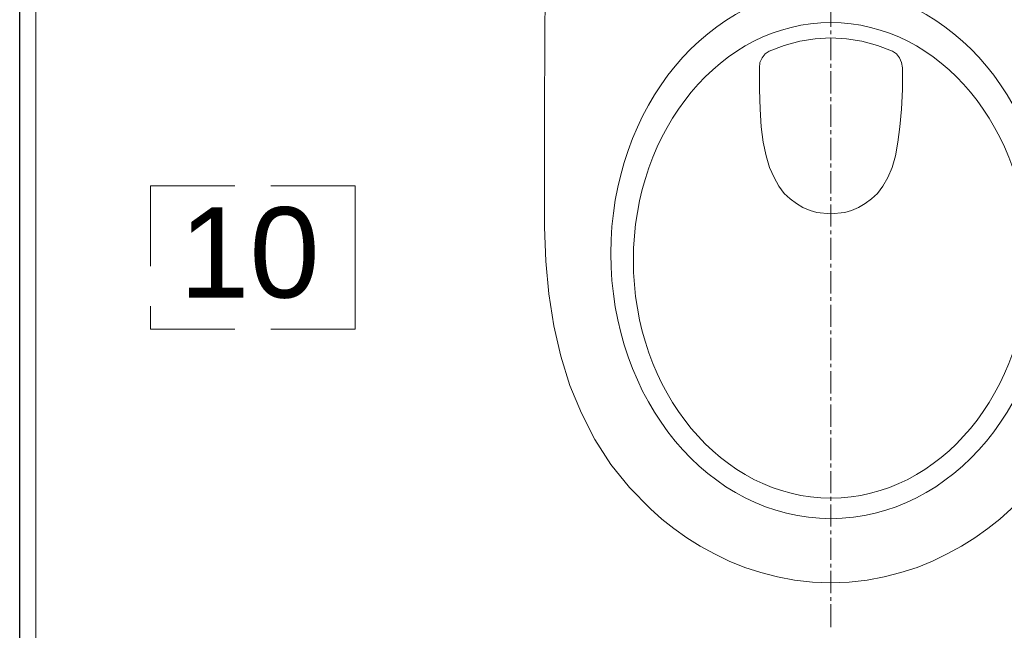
# Model space of a CAD drawing. Header units: metres. Extents: x 7408630 to 15602436, y 5561464 to 13303678.
# Tile 21 of 123: x 7412341 to 7412402, y 5563676 to 5563714. Entities that reach past the tile are written whole.
import ezdxf
from ezdxf.enums import TextEntityAlignment as Align

# ---------------------------------------------------------------- set-up
doc = ezdxf.new("R2010")
doc.units = ezdxf.units.M
doc.header["$MEASUREMENT"] = 0
doc.linetypes.add('CARKOVANA', pattern=[7.5, 5, -2.5])
for name, color, linetype, lineweight in [('!! 0_ Istn-sciany', 3, 'Continuous', 30), ('!! 0_Opis_pom', 9, 'Continuous', 13), ('!! 1_OPIS POM NOWE', 140, 'Continuous', 5), ('!! 2_wypos-sanitarne', 240, 'Continuous', 9), ('Granica', 112, 'Continuous', 80)]:
    doc.layers.add(name, color=color, linetype=linetype, lineweight=lineweight)
doc.layers.add('!!2_oznaczenia wyposażenia', color=252, linetype='CARKOVANA', lineweight=13, true_color=0x696969)
doc.layers.add('Powierzchnia', color=140, linetype='Continuous', lineweight=5, plot=False)
doc.styles.add('ARIAL', font='tahoma.ttf')
doc.styles.add('ROMANS07', font='arial.ttf')

# ---------------------------------------------------------------- blocks, each defined once
blk = doc.blocks.new('A$C6ce7c513')
at = {"lineweight": 0}
for points in [[(-0.17548, -0.00049), (-0.17646, -0.04094), (-0.1772, -0.08064), (-0.1777, -0.11986), (-0.17794, -0.15833), (-0.17819, -0.23404), (-0.17819, -0.30902), (-0.17745, -0.33023), (-0.17548, -0.3507), (-0.17252, -0.37043), (-0.16807, -0.38942), (-0.1624, -0.40767), (-0.15525, -0.42494), (-0.14687, -0.44121), (-0.137, -0.45675), (-0.12541, -0.47105), (-0.11234, -0.48437), (-0.10519, -0.49078), (-0.09779, -0.4967), (-0.08965, -0.50238), (-0.08126, -0.50755), (-0.07239, -0.51249), (-0.06326, -0.51693), (-0.05364, -0.52087), (-0.04353, -0.52408), (-0.03317, -0.52679), (-0.02257, -0.52877), (-0.01147, -0.53), (-0.00012, -0.53049), (0.01147, -0.53), (0.02257, -0.52877), (0.03317, -0.52679), (0.04353, -0.52408), (0.05364, -0.52087), (0.06326, -0.51693), (0.07239, -0.51249), (0.08126, -0.50755), (0.08965, -0.50238), (0.09779, -0.4967), (0.10519, -0.49078), (0.11234, -0.48437), (0.12541, -0.47105), (0.137, -0.45675), (0.14687, -0.44121), (0.15525, -0.42494), (0.1624, -0.40767), (0.16807, -0.38942), (0.17227, -0.37043), (0.17548, -0.3507), (0.17745, -0.33023), (0.17819, -0.30902), (0.17819, -0.23404), (0.17794, -0.15833), (0.17745, -0.11986), (0.17695, -0.08064), (0.17646, -0.04094), (0.17548, -0.00049)], [(-0.17548, -0.00049), (0.17547, -0.00049)]]:
    blk.add_lwpolyline(points, dxfattribs=at)
blk.add_lwpolyline([(-0.04452, -0.20988), (-0.04427, -0.20667), (-0.04279, -0.20371), (-0.04082, -0.20124), (-0.03835, -0.19952), (-0.02898, -0.19607), (-0.01936, -0.19335), (-0.00974, -0.19187), (-0.00013, -0.19138), (0.00974, -0.19187), (0.01936, -0.19335), (0.02898, -0.19607), (0.03835, -0.19952), (0.04082, -0.20124), (0.04279, -0.20371), (0.04402, -0.20667), (0.04451, -0.20988), (0.04451, -0.22344), (0.04402, -0.23577), (0.04304, -0.24663), (0.0418, -0.25624), (0.04032, -0.26463), (0.0381, -0.27203), (0.03539, -0.27819), (0.03243, -0.28362), (0.02898, -0.28806), (0.02528, -0.29151), (0.02133, -0.29447), (0.01714, -0.29694), (0.01294, -0.29866), (0.00875, -0.2999), (-0.00013, -0.30088), (-0.00876, -0.2999), (-0.01295, -0.29866), (-0.01739, -0.29694), (-0.02133, -0.29447), (-0.02528, -0.29151), (-0.02898, -0.28806), (-0.03243, -0.28362), (-0.03539, -0.27819), (-0.0381, -0.27203), (-0.04033, -0.26463), (-0.04205, -0.25624), (-0.04329, -0.24663), (-0.04402, -0.23577), (-0.04452, -0.22344)], close=True, dxfattribs=at)
for centre in [(-0.07744, -0.1005), (0.07744, -0.1005)]:
    blk.add_circle(centre, 0.00752, dxfattribs=at)
for centre, major_axis, ratio in [((0, -0.32554), (0, -0.16499), 0.830338), ((0, -0.32974), (0, -0.14798), 0.83084)]:
    blk.add_ellipse(centre, major_axis=major_axis, ratio=ratio, start_param=0, end_param=6.283185, dxfattribs=at)
at = {"layer": 'DEFPOINTS', "lineweight": 0}
for points in [[(0, 0), (0, -0.00246)], [(0, -0.00469), (0, -0.0185)], [(0, -0.02072), (0, -0.02318)], [(0, -0.0254), (0, -0.03921)], [(0, -0.04143), (0, -0.0439)], [(0, -0.04612), (0, -0.05993)], [(0, -0.0624), (0, -0.06461)], [(0, -0.06683), (0, -0.08064)], [(-0.07757, -0.08557), (-0.07757, -0.09717)], [(0, -0.08311), (0, -0.08533)], [(0.07756, -0.08557), (0.07756, -0.09717)], [(0, -0.08755), (0, -0.10136)], [(-0.08102, -0.10062), (-0.09261, -0.10062)], [(-0.07633, -0.10062), (-0.07855, -0.10062)], [(-0.07757, -0.09939), (-0.07757, -0.1016)], [(-0.07757, -0.10408), (-0.07757, -0.11567)], [(-0.06252, -0.10062), (-0.07411, -0.10062)], [(0, -0.10383), (0, -0.10605)], [(0.06252, -0.10062), (0.07411, -0.10062)], [(0.07633, -0.10062), (0.07855, -0.10062)], [(0.07756, -0.09939), (0.07756, -0.1016)], [(0.07756, -0.10408), (0.07756, -0.11567)], [(0.08101, -0.10062), (0.09236, -0.10062)], [(0, -0.10827), (0, -0.12208)], [(0, -0.12455), (0, -0.12677)], [(0, -0.12898), (0, -0.14304)], [(0, -0.14526), (0, -0.14748)], [(0, -0.14995), (0, -0.16376)], [(0, -0.16598), (0, -0.1682)], [(0, -0.17066), (0, -0.18447)], [(0, -0.18669), (0, -0.18892)], [(0, -0.19138), (0, -0.20519)], [(0, -0.20741), (0, -0.20988)], [(0, -0.2121), (0, -0.22591)], [(0, -0.22813), (0, -0.2306)], [(0, -0.23281), (0, -0.24663)], [(0, -0.24884), (0, -0.25131)], [(0, -0.25353), (0, -0.26734)], [(0, -0.26956), (0, -0.27203)], [(0, -0.27425), (0, -0.28806)], [(0, -0.29052), (0, -0.29274)], [(0, -0.29497), (0, -0.30878)], [(0, -0.31124), (0, -0.31346)], [(0, -0.31568), (0, -0.32949)], [(0, -0.33196), (0, -0.33418)], [(0, -0.3364), (0, -0.35046)], [(0, -0.35267), (0, -0.35489)], [(0, -0.35736), (0, -0.37117)], [(0, -0.37339), (0, -0.37561)], [(0, -0.37808), (0, -0.39189)], [(0, -0.39411), (0, -0.39633)], [(0, -0.39879), (0, -0.41261)], [(0, -0.41483), (0, -0.41704)], [(0, -0.41951), (0, -0.43332)], [(0, -0.43554), (0, -0.43801)], [(0, -0.44023), (0, -0.45404)], [(0, -0.45626), (0, -0.45872)], [(0, -0.46094), (0, -0.47475)], [(0, -0.47697), (0, -0.47944)], [(0, -0.48166), (0, -0.49547)], [(0, -0.49794), (0, -0.50016)], [(0, -0.50238), (0, -0.51619)], [(0, -0.51866), (0, -0.52088)], [(0, -0.52309), (0, -0.5369)], [(0, -0.53937), (0, -0.54159)], [(0, -0.54381), (0, -0.55811)]]:
    blk.add_lwpolyline(points, dxfattribs=at)
blk = doc.blocks.new('A$C9c944097')
at = {"layer": '!! 0_ Istn-sciany'}
blk.add_lwpolyline([(1638.5, -3676.47213), (1638.5, -3505.47213)], dxfattribs=at)
at = {"layer": '!!2_oznaczenia wyposażenia', "color": 7}
blk.add_lwpolyline([(1646.63739, -3553.80883), (1659.38709, -3553.80883), (1659.38709, -3562.7351), (1646.63739, -3562.7351)], dxfattribs=at)
blk.add_lwpolyline([(1646.63739, -3562.7351), (1659.38709, -3562.7351), (1659.38709, -3553.80883), (1646.63739, -3553.80883)], close=True, dxfattribs=at)
at = {"layer": 'Powierzchnia'}
for points in [[(1739.5, -3676.47213), (1638.5, -3676.47213), (1638.5, -3525.47213), (1739.5, -3525.47213)], [(1738.5, -3675.47213), (1639.5, -3675.47213), (1639.5, -3526.47213), (1738.5, -3526.47213)]]:
    blk.add_lwpolyline(points, close=True, dxfattribs=at)
at = {"layer": '!! 2_wypos-sanitarne', "xscale": 100, "yscale": 100, "zscale": 100}
blk.add_blockref('A$C6ce7c513', (1689, -3525.47213), dxfattribs=at)
at = {"layer": '!! 0_Opis_pom', "ltscale": 0.7, "style": 'ARIAL'}
for tag, p in [('B2,14', (2497.12282, -23.97252)), ('B2,12', (1965.56932, -35.77631)), ('B2,11', (1692.08817, -60.77765)), ('B2,16', (3818.15438, -63.71828)), ('B2,19.1', (5324.74708, -87.92078)), ('B2,17', (4129.82322, -93.25972)), ('B2,15', (3189.46558, -109.69496)), ('B2,10', (1351.71035, -111.25665)), ('B2,13', (2272.99389, -121.89624)), ('A2,5', (1075.52681, -127.78965)), ('B2,18', (4545.51277, -234.12017)), ('B2,19', (5775.76711, -239.42159)), ('A2,4', (318.83322, -329.3265)), ('A2.1', (994.53557, -353.44633)), ('B2.7', (3171.3557, -458.01164)), ('B2.2', (3599.26223, -690.3637)), ('A2.2', (994.53557, -692.67095)), ('B2,21', (4593.23787, -912.69388)), ('B2,9', (1798.58924, -939.09545)), ('A2.3', (455.44717, -940.66614)), ('B2,4', (3116.67143, -940.65712)), ('B2,3', (3297.35823, -941.16418)), ('B2,8', (2517.28573, -960.07338)), ('B2,20', (5834.09772, -965.70749)), ('B2.1', (3927.81794, -970.24709)), ('B2,5', (3309.56672, -1129.12418)), ('B2,6', (3122.36837, -1171.43557)), ('C2,2', (3435.86614, -1487.77973)), ('C2,1', (3957.73656, -2408.10352)), ('C2,3', (3457.72791, -2555.15039)), ('D1,1', (2554.19917, -3205.91504)), ('C2,4', (3866.78124, -3285.77383)), ('D1,4', (1780.27581, -3366.18103)), ('D1,6', (1380.86316, -3373.10994)), ('D1,3', (2098.36626, -3546.18257)), ('C2,5', (3178.15957, -3610.67242)), ('D1,5', (1914.6928, -3621.18339)), ('D1,2', (2201.15492, -3794.18451)), ('D1,7', (477.95048, -4408.76849)), ('D1,8', (338.43039, -4834.32895))]:
    blk.add_attdef(tag, text='', height=11.968, dxfattribs=at).set_placement(p, align=Align.MIDDLE_CENTER)
at = {"layer": '!! 1_OPIS POM NOWE', "style": 'ARIAL'}
for tag, p in [('C2.5B', (3593.7377, -3168.5911)), ('C2,5C', (3526.78796, -3281.02046)), ('C2.4', (3997.15534, -3347.99835)), ('E2,2', (2945.33506, -3413.31629)), ('C2,5A', (3566.4961, -3615.37865)), ('E2.9', (3984.52714, -3783.77287)), ('E2.7', (4645.53364, -3784.14655)), ('D1,2', (2903.25587, -3794.18451)), ('E2.2', (3405.83089, -4049.74196)), ('E2.8', (4380.36687, -4058.97571)), ('E2.6', (5154.87983, -4066.29138)), ('E2.1', (4427.07303, -4318.94156)), ('E2,3', (3401.59976, -4465.83792)), ('E2.4', (3758.95342, -4705.0924)), ('E2.5', (5238.11734, -4786.79525))]:
    blk.add_attdef(tag, text='', height=11.968, dxfattribs=at).set_placement(p, align=Align.MIDDLE_CENTER)
at = {"layer": '!!2_oznaczenia wyposażenia', "color": 7, "insert": (1657.1754, -3555.14137), "char_height": 7.5, "width": 10.9940302, "attachment_point": 3, "style": 'ROMANS07'}
blk.add_mtext('{\\fArial|b0|i0|c162|p34;\\H0.75x;10}', dxfattribs=at)

msp = doc.modelspace()

# ---------------------------------------------------------------- block references
at = {"layer": 'Granica'}
msp.add_blockref('A$C9c944097', (7410702.59401, 5567256.9858), dxfattribs=at)

doc.saveas('drawing.dxf')
